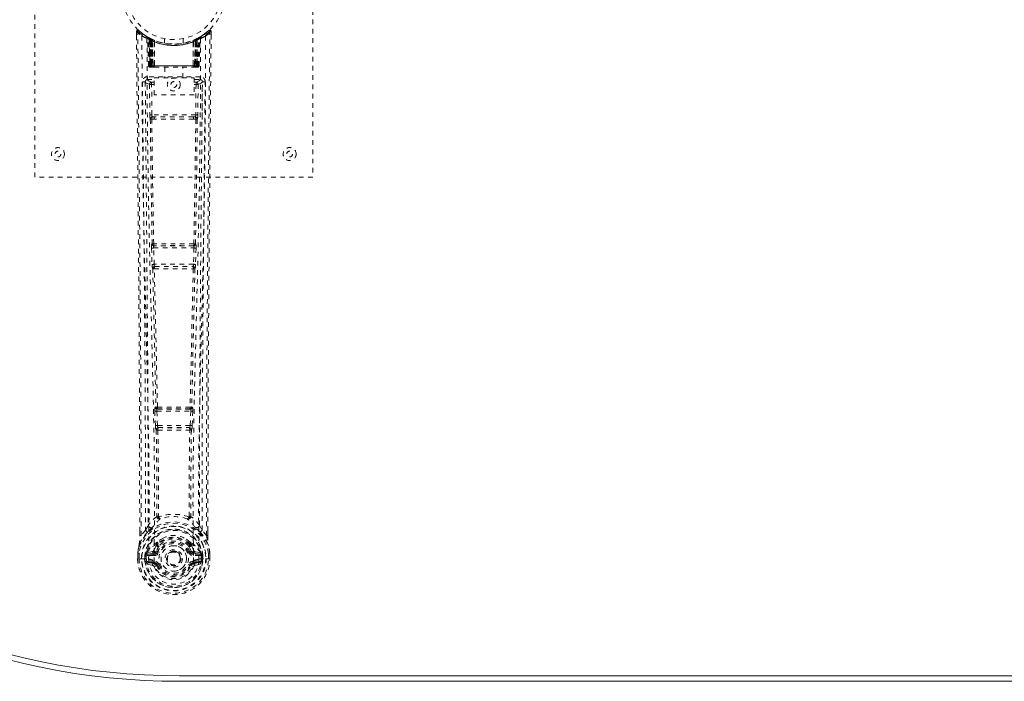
# Model space of a CAD drawing. Header units: inches. Extents: x 8.2 to 79.7, y 27.2 to 56.9.
# Tile 1 of 5: x 19.7 to 40.9, y 27.2 to 41.4. Entities that reach past the tile are written whole.
import ezdxf

# ---------------------------------------------------------------- set-up
doc = ezdxf.new("R2010")
doc.units = ezdxf.units.IN
doc.header["$MEASUREMENT"] = 0
doc.linetypes.add('SLD-Dashed', pattern=[0.075, 0.05, -0.025])
doc.linetypes.add('SLD-Solid', pattern=[0])

msp = doc.modelspace()

# ---------------------------------------------------------------- linework, layer by layer
at = {"color": 7, "linetype": 'SLD-Dashed', "lineweight": 0}
for p, q in [((19.994, 38.045), (19.994, 46.045)), ((25.994, 46.045), (25.994, 38.045)), ((22.188, 41.187), (22.188, 41.103)), ((22.426, 41.072), (22.412, 41.08)), ((22.441, 41.047), (22.427, 41.055)), ((22.448, 40.449), (22.427, 41.055)), ((22.461, 40.449), (22.441, 41.047)), ((22.51, 41.027), (22.444, 41.061)), ((22.527, 41.001), (22.459, 41.036)), ((22.48, 40.449), (22.459, 41.036)), ((22.46, 41.04), (22.482, 40.446)), ((22.487, 41.006), (22.499, 41.032)), ((22.492, 41.004), (22.504, 41.03)), ((22.499, 41.032), (22.504, 41.03)), ((22.5, 41), (22.512, 41.026)), ((22.504, 40.998), (22.517, 41.024)), ((22.512, 41.026), (22.51, 41.027)), ((22.517, 41.024), (22.512, 41.026)), ((22.794, 41.034), (22.794, 40.938)), ((23.194, 40.938), (23.194, 41.034)), ((23.458, 41.018), (23.484, 41.03)), ((23.529, 41.036), (23.461, 41.001)), ((23.476, 41.026), (23.472, 41.024)), ((23.472, 41.024), (23.484, 40.998)), ((23.476, 41.026), (23.489, 41)), ((23.478, 41.027), (23.477, 41.026)), ((23.545, 41.061), (23.478, 41.027)), ((23.484, 41.03), (23.489, 41.032)), ((23.484, 41.03), (23.497, 41.004)), ((23.489, 41.032), (23.498, 41.037)), ((23.489, 41.032), (23.502, 41.006)), ((23.507, 40.446), (23.529, 41.04)), ((23.509, 40.449), (23.529, 41.036)), ((23.522, 41.03), (23.517, 41.031)), ((23.527, 40.449), (23.548, 41.047)), ((23.541, 40.449), (23.562, 41.055)), ((23.562, 41.055), (23.548, 41.047)), ((23.576, 41.08), (23.563, 41.072)), ((23.64, 41.121), (23.58, 41.084)), ((23.751, 41.209), (23.65, 41.128)), ((23.801, 41.187), (23.771, 41.187)), ((23.8, 41.102), (23.801, 41.187)), ((22.487, 41.006), (22.487, 40.449)), ((22.492, 41.004), (22.487, 41.006)), ((22.492, 40.449), (22.492, 41.004)), ((22.5, 40.449), (22.5, 41)), ((22.504, 40.998), (22.504, 40.449)), ((22.519, 40.991), (22.531, 41.018)), ((22.519, 40.991), (22.519, 40.449)), ((22.522, 40.99), (22.534, 41.016)), ((22.522, 40.449), (22.522, 40.99)), ((22.527, 41.001), (22.529, 41)), ((22.546, 40.449), (22.527, 41.001)), ((22.529, 41), (22.548, 40.449)), ((22.531, 41.018), (22.534, 41.016)), ((22.574, 40.971), (22.572, 40.972)), ((22.576, 40.448), (22.572, 40.972)), ((22.577, 40.998), (22.574, 40.999)), ((22.574, 40.971), (22.578, 40.449)), ((23.414, 40.999), (23.411, 40.998)), ((23.411, 40.449), (23.415, 40.971)), ((23.417, 40.972), (23.412, 40.448)), ((23.417, 40.972), (23.415, 40.971)), ((23.441, 40.449), (23.46, 41)), ((23.461, 41.001), (23.442, 40.449)), ((23.455, 41.016), (23.466, 40.99)), ((23.458, 41.018), (23.47, 40.991)), ((23.46, 41), (23.461, 41.001)), ((23.466, 40.99), (23.466, 40.449)), ((23.47, 40.449), (23.47, 40.991)), ((23.484, 40.449), (23.484, 40.998)), ((23.489, 41), (23.488, 40.449)), ((23.502, 41.006), (23.497, 41.004)), ((23.497, 41.004), (23.497, 40.449)), ((23.502, 40.449), (23.502, 41.006)), ((22.448, 40.449), (22.461, 40.449)), ((22.475, 40.421), (22.479, 40.42)), ((22.48, 40.449), (22.546, 40.449)), ((22.48, 40.42), (22.48, 40.42)), ((22.487, 40.42), (22.492, 40.42)), ((22.491, 40.42), (22.501, 40.42)), ((23.497, 40.449), (22.492, 40.449)), ((22.501, 40.42), (22.505, 40.42)), ((22.504, 40.449), (23.484, 40.449)), ((22.51, 40.42), (22.576, 40.42)), ((22.519, 40.449), (22.522, 40.449)), ((23.466, 40.449), (22.522, 40.449)), ((22.548, 40.449), (22.546, 40.449)), ((22.576, 40.448), (22.578, 40.449)), ((22.578, 40.449), (23.411, 40.449)), ((22.578, 40.42), (23.41, 40.42)), ((22.799, 40.42), (22.799, 40.188)), ((23.189, 40.188), (23.189, 40.42)), ((23.411, 40.449), (23.412, 40.448)), ((23.413, 40.42), (23.479, 40.42)), ((23.442, 40.449), (23.441, 40.449)), ((23.442, 40.449), (23.509, 40.449)), ((23.466, 40.449), (23.47, 40.449)), ((23.484, 40.42), (23.488, 40.42)), ((23.488, 40.42), (23.497, 40.42)), ((23.496, 40.42), (23.501, 40.42)), ((23.501, 40.42), (23.501, 40.423)), ((23.509, 40.42), (23.509, 40.42)), ((23.51, 40.42), (23.514, 40.421)), ((23.527, 40.449), (23.541, 40.449)), ((22.423, 40.211), (22.423, 40.151)), ((23.566, 40.211), (22.423, 40.211)), ((22.57, 39.822), (22.57, 40.188)), ((22.57, 40.188), (23.431, 40.188)), ((23.431, 40.188), (23.431, 39.822)), ((23.566, 40.151), (23.566, 40.211)), ((22.381, 40.123), (22.378, 40.106)), ((22.378, 40.113), (22.378, 40.103)), ((22.378, 40.103), (22.378, 40.102)), ((22.378, 40.102), (22.385, 39.288)), ((22.423, 40.151), (22.57, 40.151)), ((22.47, 40.049), (22.477, 39.388)), ((22.47, 40.049), (22.515, 40.049)), ((22.515, 40.094), (22.515, 40.049)), ((22.57, 40.094), (22.515, 40.094)), ((22.57, 40.049), (22.515, 40.049)), ((22.522, 39.389), (22.515, 40.049)), ((23.431, 40.151), (23.566, 40.151)), ((23.431, 40.094), (23.474, 40.094)), ((23.431, 40.049), (23.474, 40.049)), ((23.474, 40.049), (23.467, 39.389)), ((23.474, 40.094), (23.474, 40.049)), ((23.519, 40.049), (23.512, 39.388)), ((23.603, 39.288), (23.611, 40.102)), ((23.611, 40.106), (23.608, 40.123)), ((23.611, 40.103), (23.61, 40.113)), ((23.611, 40.102), (23.611, 40.103)), ((23.431, 39.822), (22.57, 39.822)), ((23.467, 39.389), (22.522, 39.389)), ((22.578, 39.345), (22.531, 39.345)), ((23.41, 39.345), (22.578, 39.345)), ((23.458, 39.345), (23.41, 39.345)), ((22.52, 39.299), (22.568, 39.298)), ((23.42, 39.298), (23.469, 39.299)), ((25.994, 38.045), (19.994, 38.045)), ((22.527, 36.61), (22.522, 36.607)), ((22.566, 36.564), (22.572, 36.566)), ((23.422, 36.564), (22.566, 36.564)), ((23.417, 36.566), (23.422, 36.564)), ((23.467, 36.607), (23.461, 36.61)), ((22.514, 36.517), (22.525, 36.165)), ((22.559, 36.519), (23.43, 36.519)), ((22.57, 36.166), (22.559, 36.519)), ((23.43, 36.519), (23.419, 36.166)), ((23.474, 36.517), (23.464, 36.165)), ((23.419, 36.166), (22.57, 36.166)), ((22.539, 36.075), (22.539, 36.074)), ((22.584, 36.121), (22.583, 36.121)), ((22.583, 36.121), (23.406, 36.121)), ((23.406, 36.121), (23.405, 36.121)), ((23.45, 36.074), (23.45, 36.075)), ((22.584, 32.995), (22.596, 32.686)), ((22.607, 33.089), (22.594, 33.085)), ((22.628, 32.997), (23.361, 32.997)), ((22.64, 32.688), (22.628, 32.997)), ((22.638, 33.042), (22.651, 33.046)), ((23.35, 33.042), (22.638, 33.042)), ((23.338, 33.046), (23.35, 33.042)), ((23.361, 32.997), (23.348, 32.688)), ((23.382, 33.089), (23.395, 33.085)), ((23.405, 32.995), (23.393, 32.686)), ((22.596, 32.686), (22.598, 32.653)), ((22.614, 32.596), (22.615, 32.596)), ((23.348, 32.688), (22.64, 32.688)), ((22.66, 32.643), (22.659, 32.643)), ((22.659, 32.643), (23.33, 32.643)), ((23.33, 32.643), (23.329, 32.643)), ((23.373, 32.596), (23.374, 32.596)), ((23.393, 32.686), (23.39, 32.653)), ((22.258, 30.314), (22.258, 30.403)), ((22.259, 30.403), (22.259, 30.314)), ((22.384, 30.43), (22.287, 30.315)), ((22.384, 30.43), (22.443, 30.542)), ((23.546, 30.542), (23.605, 30.43)), ((23.701, 30.315), (23.605, 30.43)), ((23.73, 30.314), (23.73, 30.416)), ((23.731, 30.314), (23.731, 30.415)), ((22.613, 29.967), (22.621, 29.978)), ((22.621, 29.978), (22.648, 29.967)), ((22.623, 30.127), (22.623, 30.105)), ((22.63, 30.155), (22.642, 30.172)), ((22.646, 30.122), (22.646, 30.1)), ((23.341, 29.967), (23.368, 29.978)), ((23.343, 30.1), (23.342, 30.122)), ((23.347, 30.172), (23.359, 30.155)), ((23.366, 30.127), (23.366, 30.105)), ((23.368, 29.978), (23.375, 29.967)), ((22.215, 29.935), (22.215, 29.931)), ((22.215, 29.814), (22.215, 29.931)), ((22.215, 29.814), (22.219, 29.814)), ((22.216, 29.931), (22.216, 29.813)), ((22.219, 29.814), (22.272, 29.815)), ((22.245, 29.931), (22.244, 29.815)), ((22.272, 29.815), (22.295, 29.815)), ((22.295, 29.815), (22.301, 29.815)), ((22.301, 29.815), (22.451, 29.815)), ((22.396, 29.886), (22.366, 29.888)), ((22.366, 29.888), (22.366, 29.888)), ((22.366, 29.815), (22.366, 29.888)), ((22.366, 29.815), (22.366, 29.815)), ((22.396, 29.886), (22.395, 29.816)), ((22.401, 29.816), (22.395, 29.816)), ((22.396, 29.887), (22.401, 29.906)), ((22.401, 29.906), (22.401, 29.893)), ((22.401, 29.893), (22.401, 29.816)), ((22.411, 29.934), (22.408, 29.931)), ((22.411, 29.935), (22.421, 29.945)), ((22.536, 29.967), (22.421, 29.945)), ((22.421, 29.945), (22.421, 29.946)), ((22.421, 29.945), (22.421, 29.945)), ((22.436, 29.912), (22.566, 29.937)), ((22.436, 29.912), (22.436, 29.882)), ((22.566, 29.912), (22.436, 29.912)), ((22.566, 29.882), (22.436, 29.882)), ((22.449, 29.76), (22.449, 29.73)), ((22.449, 29.76), (22.566, 29.76)), ((22.451, 29.815), (22.451, 29.815)), ((22.566, 29.937), (22.566, 29.912)), ((22.566, 29.882), (22.566, 29.912)), ((22.566, 29.76), (22.566, 29.73)), ((22.838, 29.821), (22.839, 29.837)), ((22.838, 29.813), (22.838, 29.821)), ((23.423, 29.937), (23.553, 29.912)), ((23.423, 29.937), (23.423, 29.912)), ((23.553, 29.912), (23.423, 29.912)), ((23.423, 29.882), (23.423, 29.912)), ((23.553, 29.882), (23.423, 29.882)), ((23.423, 29.76), (23.423, 29.73)), ((23.423, 29.76), (23.54, 29.76)), ((23.568, 29.945), (23.452, 29.967)), ((23.538, 29.815), (23.688, 29.815)), ((23.54, 29.73), (23.54, 29.76)), ((23.553, 29.882), (23.553, 29.912)), ((23.568, 29.945), (23.578, 29.935)), ((23.581, 29.931), (23.578, 29.935)), ((23.587, 29.906), (23.588, 29.893)), ((23.593, 29.887), (23.587, 29.906)), ((23.588, 29.893), (23.588, 29.816)), ((23.588, 29.816), (23.593, 29.816)), ((23.623, 29.888), (23.593, 29.886)), ((23.593, 29.816), (23.593, 29.886)), ((23.623, 29.888), (23.623, 29.816)), ((23.623, 29.888), (23.623, 29.888)), ((23.688, 29.815), (23.694, 29.815)), ((23.694, 29.815), (23.717, 29.815)), ((23.717, 29.815), (23.77, 29.814)), ((23.744, 29.815), (23.744, 29.931)), ((23.77, 29.814), (23.774, 29.814)), ((23.773, 29.813), (23.772, 29.931)), ((23.774, 29.931), (23.773, 29.935)), ((23.774, 29.814), (23.774, 29.931)), ((22.419, 29.694), (22.538, 29.671)), ((22.566, 29.71), (22.449, 29.73)), ((22.449, 29.73), (22.566, 29.73)), ((22.566, 29.71), (22.566, 29.73)), ((22.625, 29.666), (22.621, 29.675)), ((22.648, 29.676), (22.625, 29.666)), ((23.363, 29.666), (23.341, 29.676)), ((23.367, 29.675), (23.363, 29.666)), ((23.418, 29.644), (23.363, 29.666)), ((23.54, 29.73), (23.423, 29.71)), ((23.423, 29.71), (23.423, 29.73)), ((23.423, 29.73), (23.54, 29.73)), ((23.451, 29.671), (23.57, 29.694))]:
    msp.add_line(p, q, dxfattribs=at)
at = {"color": 7, "linetype": 'SLD-Solid', "lineweight": 15}
for p, q in [((64.869, 27.288), (23.119, 27.288)), ((23.119, 27.288), (64.869, 27.288)), ((64.869, 27.17), (23.119, 27.17))]:
    msp.add_line(p, q, dxfattribs=at)
at = {"color": 7, "linetype": 'SLD-Dashed', "lineweight": 0, "flags": 128}
for points in [[(22.236, 41.207), (22.229, 41.211), (22.221, 41.213), (22.213, 41.214), (22.205, 41.212), (22.198, 41.209), (22.193, 41.204), (22.189, 41.197), (22.188, 41.189)], [(22.258, 30.403), (22.255, 33.031), (22.238, 35.749), (22.213, 38.468), (22.188, 41.187)], [(22.188, 41.187), (22.188, 41.186), (22.19, 41.187), (22.196, 41.187), (22.206, 41.187), (22.212, 41.187), (22.218, 41.187)], [(22.218, 41.187), (22.225, 41.196), (22.232, 41.203), (22.236, 41.208), (22.238, 41.209)], [(22.287, 30.315), (22.288, 31.053), (22.288, 31.834), (22.286, 32.657), (22.282, 33.522), (22.278, 34.319), (22.272, 35.148), (22.271, 35.339), (22.27, 35.531), (22.268, 35.725), (22.267, 35.859), (22.266, 35.988), (22.265, 36.124), (22.263, 36.265), (22.259, 36.719), (22.255, 37.223), (22.25, 37.779), (22.246, 38.13), (22.243, 38.502), (22.239, 38.905), (22.235, 39.281), (22.231, 39.771), (22.227, 40.207), (22.223, 40.588), (22.22, 40.915), (22.218, 41.187)], [(22.306, 41.093), (22.312, 39.503), (22.33, 37.913), (22.361, 36.327), (22.399, 34.744), (22.428, 33.504), (22.452, 32.269), (22.462, 31.038), (22.451, 29.815)], [(22.415, 41.038), (22.422, 39.451), (22.442, 37.867), (22.475, 36.284), (22.516, 34.705), (22.547, 33.468), (22.571, 32.235), (22.581, 31.007), (22.569, 29.785)], [(22.421, 41.072), (22.427, 41.061), (22.431, 41.048)], [(22.427, 41.061), (22.428, 41.055), (22.428, 41.054)], [(22.458, 41.044), (22.459, 41.038), (22.459, 41.036)], [(22.46, 41.052), (22.467, 41.049), (22.499, 41.032)], [(23.573, 41.038), (23.567, 39.451), (23.547, 37.867), (23.514, 36.284), (23.473, 34.705), (23.442, 33.468), (23.417, 32.235), (23.408, 31.007), (23.42, 29.785)], [(23.682, 41.093), (23.677, 39.503), (23.658, 37.913), (23.628, 36.327), (23.59, 34.744), (23.56, 33.504), (23.537, 32.269), (23.527, 31.038), (23.538, 29.815)], [(23.701, 30.315), (23.7, 31.129), (23.701, 31.978), (23.703, 32.861), (23.707, 33.664), (23.71, 34.181), (23.713, 34.723), (23.717, 35.29), (23.722, 35.853), (23.726, 36.341), (23.732, 36.988), (23.738, 37.676), (23.745, 38.405), (23.751, 39.082), (23.771, 41.187)], [(23.731, 30.415), (23.734, 33.032), (23.751, 35.748), (23.775, 38.47), (23.801, 41.187)], [(23.798, 41.187), (23.796, 41.194), (23.793, 41.202), (23.788, 41.209), (23.781, 41.214), (23.774, 41.216), (23.767, 41.217), (23.76, 41.215), (23.753, 41.211)], [(22.487, 40.449), (22.472, 40.449), (22.459, 40.449), (22.451, 40.449), (22.448, 40.449)], [(22.461, 40.449), (22.465, 40.449), (22.473, 40.449), (22.486, 40.449), (22.5, 40.449)], [(22.48, 40.45), (22.481, 40.443), (22.481, 40.441)], [(22.519, 40.449), (22.511, 40.449), (22.503, 40.449), (22.496, 40.449), (22.49, 40.449), (22.485, 40.449), (22.482, 40.449), (22.48, 40.449), (22.48, 40.449)], [(22.493, 40.42), (22.493, 40.42), (22.495, 40.421), (22.497, 40.421), (22.501, 40.422)], [(22.509, 40.421), (22.51, 40.42), (22.511, 40.42)], [(22.548, 40.449), (22.551, 40.439), (22.558, 40.43)], [(22.576, 40.448), (22.562, 40.434), (22.558, 40.43)], [(23.412, 40.448), (23.427, 40.434), (23.431, 40.43)], [(23.431, 40.43), (23.438, 40.439), (23.441, 40.449)], [(23.509, 40.449), (23.509, 40.449), (23.507, 40.449), (23.503, 40.449), (23.499, 40.449), (23.492, 40.449), (23.485, 40.449), (23.478, 40.449), (23.47, 40.449)], [(23.488, 40.449), (23.503, 40.449), (23.515, 40.449), (23.524, 40.449), (23.527, 40.449)], [(23.488, 40.422), (23.492, 40.421), (23.494, 40.421), (23.495, 40.42), (23.495, 40.42)], [(23.541, 40.449), (23.538, 40.449), (23.53, 40.449), (23.517, 40.449), (23.502, 40.449)], [(22.318, 40.105), (22.321, 39.729), (22.325, 39.3), (22.33, 38.831), (22.334, 38.406), (22.336, 38.183), (22.338, 37.961), (22.34, 37.738), (22.343, 37.485), (22.345, 37.23), (22.348, 36.983), (22.352, 36.48), (22.357, 36.012), (22.36, 35.58), (22.364, 35.157), (22.368, 34.667), (22.374, 33.827), (22.378, 32.978), (22.382, 32.101), (22.384, 31.247), (22.384, 30.43)], [(22.378, 40.106), (22.401, 40.077), (22.47, 40.049)], [(22.378, 40.106), (22.408, 36.917), (22.434, 33.729), (22.443, 30.542)], [(22.515, 40.094), (22.446, 40.122), (22.423, 40.151)], [(23.566, 40.151), (23.543, 40.122), (23.474, 40.094)], [(23.519, 40.049), (23.514, 40.049), (23.504, 40.049), (23.49, 40.049), (23.474, 40.049)], [(23.519, 40.049), (23.588, 40.077), (23.609, 40.103)], [(23.546, 30.542), (23.555, 33.729), (23.58, 36.917), (23.611, 40.106)], [(23.605, 30.43), (23.605, 31.171), (23.606, 31.943), (23.609, 32.746), (23.613, 33.511), (23.618, 34.287), (23.624, 35.063), (23.63, 35.819), (23.637, 36.544), (23.643, 37.22), (23.651, 37.976), (23.657, 38.686), (23.664, 39.383), (23.671, 40.105)], [(22.522, 39.389), (22.506, 39.389), (22.492, 39.389), (22.482, 39.388), (22.477, 39.388)], [(23.41, 39.345), (23.206, 39.345), (23, 39.345), (22.788, 39.345), (22.578, 39.345)], [(23.458, 39.345), (23.475, 39.341), (23.485, 39.334)], [(23.512, 39.388), (23.507, 39.388), (23.497, 39.389), (23.482, 39.389), (23.467, 39.389)], [(22.487, 39.3), (22.503, 37.954), (22.527, 36.61)], [(22.561, 36.607), (22.536, 37.952), (22.52, 39.299)], [(23.42, 39.298), (23.209, 39.298), (22.994, 39.298), (22.78, 39.298), (22.568, 39.298)], [(23.469, 39.299), (23.452, 37.952), (23.427, 36.607)], [(23.502, 39.3), (23.486, 37.954), (23.461, 36.61)], [(22.559, 36.519), (22.551, 36.518), (22.543, 36.518), (22.536, 36.518), (22.529, 36.518), (22.524, 36.518), (22.519, 36.517), (22.516, 36.517), (22.514, 36.517)], [(23.474, 36.517), (23.473, 36.517), (23.47, 36.517), (23.465, 36.518), (23.46, 36.518), (23.453, 36.518), (23.446, 36.518), (23.438, 36.518), (23.43, 36.519)], [(22.57, 36.166), (22.562, 36.166), (22.554, 36.166), (22.547, 36.165), (22.54, 36.165), (22.534, 36.165), (22.53, 36.165), (22.527, 36.165), (22.525, 36.165)], [(22.525, 36.165), (22.527, 36.131), (22.527, 36.129)], [(23.464, 36.165), (23.462, 36.165), (23.459, 36.165), (23.454, 36.165), (23.449, 36.165), (23.442, 36.165), (23.435, 36.166), (23.427, 36.166), (23.419, 36.166)], [(23.464, 36.165), (23.462, 36.131), (23.461, 36.129)], [(22.539, 36.074), (22.574, 34.579), (22.607, 33.089)], [(22.642, 33.084), (22.609, 34.576), (22.573, 36.072)], [(23.415, 36.072), (23.38, 34.576), (23.346, 33.084)], [(23.45, 36.074), (23.415, 34.579), (23.382, 33.089)], [(23.445, 36.094), (23.447, 36.092), (23.45, 36.074)], [(22.628, 32.997), (22.62, 32.996), (22.613, 32.996), (22.605, 32.996), (22.599, 32.996), (22.593, 32.995), (22.589, 32.995), (22.586, 32.995), (22.584, 32.995)], [(22.628, 32.997), (22.628, 33.005), (22.628, 33.013), (22.63, 33.028), (22.633, 33.038), (22.638, 33.042)], [(23.35, 33.042), (23.355, 33.038), (23.359, 33.028), (23.361, 33.013), (23.361, 33.005), (23.361, 32.997)], [(23.405, 32.995), (23.403, 32.995), (23.4, 32.995), (23.395, 32.995), (23.39, 32.996), (23.383, 32.996), (23.376, 32.996), (23.368, 32.996), (23.361, 32.997)], [(22.64, 32.688), (22.632, 32.688), (22.625, 32.687), (22.618, 32.687), (22.611, 32.687), (22.606, 32.687), (22.601, 32.686), (22.598, 32.686), (22.596, 32.686)], [(22.615, 32.596), (22.626, 31.664), (22.627, 30.735)], [(22.651, 32.591), (22.662, 31.658), (22.662, 30.729)], [(23.326, 30.729), (23.327, 31.658), (23.338, 32.591)], [(23.348, 32.688), (23.348, 32.679), (23.346, 32.671), (23.342, 32.657), (23.336, 32.647), (23.333, 32.644), (23.331, 32.643), (23.33, 32.643)], [(23.393, 32.686), (23.388, 32.686), (23.378, 32.687), (23.363, 32.687), (23.348, 32.688)], [(23.373, 32.596), (23.363, 31.664), (23.362, 30.735)], [(22.625, 30.727), (22.527, 30.641), (22.443, 30.542)], [(22.625, 30.727), (22.627, 30.716), (22.631, 30.708), (22.637, 30.701), (22.645, 30.698), (22.653, 30.698), (22.661, 30.702), (22.668, 30.709), (22.673, 30.718)], [(22.662, 30.729), (22.663, 30.727), (22.663, 30.725), (22.666, 30.722), (22.673, 30.718)], [(23.316, 30.718), (23.323, 30.722), (23.325, 30.725), (23.326, 30.727), (23.326, 30.729)], [(23.316, 30.718), (23.321, 30.709), (23.328, 30.702), (23.336, 30.698), (23.344, 30.698), (23.351, 30.701), (23.358, 30.708), (23.362, 30.716), (23.364, 30.727)], [(23.546, 30.542), (23.462, 30.641), (23.364, 30.727)], [(22.536, 30.493), (22.53, 30.487), (22.521, 30.478)], [(23.468, 30.478), (23.458, 30.487), (23.453, 30.493)], [(22.426, 30.39), (22.325, 30.267), (22.246, 30.112)], [(22.287, 30.315), (22.281, 30.315), (22.275, 30.315), (22.27, 30.315), (22.264, 30.315), (22.261, 30.314), (22.258, 30.314), (22.257, 30.314), (22.258, 30.314)], [(22.767, 30.258), (22.717, 30.232), (22.642, 30.172)], [(23.347, 30.172), (23.272, 30.232), (23.222, 30.258)], [(23.563, 30.39), (23.664, 30.267), (23.743, 30.112)], [(23.731, 30.314), (23.731, 30.314), (23.73, 30.314), (23.728, 30.314), (23.724, 30.315), (23.719, 30.315), (23.713, 30.315), (23.707, 30.315), (23.701, 30.315)], [(22.246, 30.112), (22.229, 30.034), (22.215, 29.935)], [(22.215, 29.931), (22.228, 30.026), (22.244, 30.101)], [(22.246, 30.112), (22.244, 30.107), (22.244, 30.101)], [(22.564, 29.989), (22.55, 29.972), (22.536, 29.967)], [(22.623, 30.105), (22.592, 30.054), (22.564, 29.989)], [(23.368, 29.978), (23.342, 30.039), (23.314, 30.086)], [(23.366, 30.105), (23.397, 30.054), (23.425, 29.989)], [(23.425, 29.989), (23.439, 29.972), (23.452, 29.967)], [(23.745, 30.101), (23.745, 30.107), (23.743, 30.112)], [(23.773, 29.935), (23.762, 30.023), (23.743, 30.112)], [(23.774, 29.931), (23.761, 30.026), (23.745, 30.101)], [(22.244, 29.815), (22.238, 29.815), (22.232, 29.815), (22.226, 29.815), (22.222, 29.815), (22.218, 29.815), (22.216, 29.814), (22.214, 29.814), (22.215, 29.814)], [(22.215, 29.935), (22.216, 29.935), (22.218, 29.935), (22.221, 29.934), (22.225, 29.934), (22.229, 29.933), (22.234, 29.933), (22.239, 29.932), (22.245, 29.931)], [(22.215, 29.931), (22.215, 29.931), (22.216, 29.931), (22.218, 29.931), (22.222, 29.931), (22.227, 29.931), (22.232, 29.931), (22.238, 29.931), (22.245, 29.931)], [(22.395, 29.816), (22.392, 29.816), (22.385, 29.816), (22.376, 29.815), (22.366, 29.815)], [(22.396, 29.886), (22.396, 29.887), (22.396, 29.887)], [(22.436, 29.882), (22.418, 29.885), (22.401, 29.893)], [(22.406, 29.743), (22.426, 29.756), (22.449, 29.76)], [(23.42, 29.785), (23.415, 29.707), (23.392, 29.631), (23.353, 29.561), (23.299, 29.501), (23.233, 29.451), (23.159, 29.415), (23.078, 29.392), (22.994, 29.385), (22.911, 29.392), (22.83, 29.415), (22.756, 29.451), (22.69, 29.501), (22.636, 29.561), (22.597, 29.631), (22.574, 29.707), (22.569, 29.785)], [(22.675, 29.955), (22.67, 29.958), (22.665, 29.96), (22.66, 29.962), (22.656, 29.963), (22.653, 29.965), (22.65, 29.966), (22.648, 29.967), (22.648, 29.967)], [(23.313, 29.955), (23.319, 29.958), (23.324, 29.96), (23.328, 29.962), (23.333, 29.963), (23.336, 29.965), (23.339, 29.966), (23.34, 29.967), (23.341, 29.967)], [(23.54, 29.76), (23.563, 29.756), (23.583, 29.743)], [(23.588, 29.893), (23.571, 29.885), (23.553, 29.882)], [(23.593, 29.887), (23.593, 29.887), (23.593, 29.886)], [(23.773, 29.935), (23.772, 29.935), (23.771, 29.935), (23.768, 29.934), (23.764, 29.934), (23.76, 29.933), (23.755, 29.933), (23.749, 29.932), (23.744, 29.931)], [(23.744, 29.931), (23.75, 29.931), (23.756, 29.931), (23.762, 29.931), (23.767, 29.931), (23.77, 29.931), (23.773, 29.931), (23.774, 29.931), (23.774, 29.931)], [(23.774, 29.814), (23.774, 29.814), (23.773, 29.814), (23.771, 29.815), (23.767, 29.815), (23.762, 29.815), (23.757, 29.815), (23.751, 29.815), (23.744, 29.815)], [(22.675, 29.687), (22.67, 29.685), (22.665, 29.683), (22.66, 29.681), (22.656, 29.679), (22.653, 29.678), (22.65, 29.677), (22.648, 29.676), (22.648, 29.676)], [(23.313, 29.687), (23.319, 29.685), (23.324, 29.683), (23.328, 29.681), (23.333, 29.679), (23.336, 29.678), (23.339, 29.677), (23.34, 29.676), (23.341, 29.676)]]:
    msp.add_lwpolyline(points, dxfattribs=at)
at = {"color": 7, "linetype": 'SLD-Dashed', "lineweight": 0}
for centre, radius in [((22.994, 42.045), 1.125), ((22.994, 42.045), 1.03), ((22.994, 40.045), 0.14), ((22.994, 40.045), 0.0625), ((20.494, 38.545), 0.14), ((25.494, 38.545), 0.141), ((20.494, 38.545), 0.0625), ((25.494, 38.545), 0.0625), ((22.994, 29.821), 0.7), ((22.994, 29.821), 0.69), ((22.994, 29.821), 0.623), ((22.994, 29.821), 0.32), ((22.994, 29.821), 0.275), ((22.994, 29.821), 0.188), ((22.994, 29.821), 0.157), ((22.994, 29.821), 0.142), ((22.994, 29.821), 0.14), ((22.994, 29.821), 0.138)]:
    msp.add_circle(centre, radius, dxfattribs=at)
at = {"color": 7, "linetype": 'SLD-Solid', "lineweight": 15}
for radius in [14.875, 14.757, 14.757]:
    msp.add_arc((23.119, 42.045), radius, 90, 270, dxfattribs=at)
at = {"color": 7, "linetype": 'SLD-Dashed', "lineweight": 0}
for centre, radius, start, end in [((22.218, 41.187), 0.03, 47.8475, 180.5314), ((22.988, 42.08), 1.199, 228.1029, 235.338), ((22.994, 42.046), 1.158, 227.8713, 312.1369), ((22.99, 42.04), 1.12, 227.8964, 235.3623), ((22.336, 41.093), 0.03, 55.9275, 179.7367), ((22.98, 42.28), 1.364, 240.4162, 245.5497), ((22.994, 42.045), 1.128, 235.3426, 240.4729), ((22.397, 41.054), 0.03, 1.9787, 58.9244), ((22.989, 42.037), 1.117, 238.9253, 239.813), ((22.377, 41.018), 0.0707, 31.4551, 58.8967), ((22.456, 41.025), 0.0429, 114.1643, 162.9962), ((22.994, 42.077), 1.19, 240.8801, 299.1199), ((22.411, 41.046), 0.0299, 1.905, 59.7049), ((22.915, 41.907), 0.969, 239.6347, 242.5093), ((23.005, 42.067), 1.154, 239.9239, 243.9568), ((22.987, 41.683), 0.842, 228.2745, 233.512), ((22.994, 42.045), 1.128, 240.4734, 299.5266), ((22.969, 41.656), 0.806, 229.0763, 234.4678), ((22.429, 41.035), 0.03, 16.8818, 61.2359), ((22.429, 41.035), 0.0299, 1.7967, 60.7513), ((22.996, 42.049), 1.131, 240.7898, 245.6999), ((22.981, 41.667), 0.819, 230.3879, 235.5968), ((22.498, 41), 0.0297, 1.4744, 64.4776), ((22.499, 41), 0.0297, 1.4801, 64.5529), ((23.103, 41.812), 0.87, 293.5601, 295.4814), ((23.513, 40.924), 0.109, 91.246, 120.4823), ((23.49, 41), 0.0297, 115.4486, 178.522), ((23.491, 41), 0.0297, 115.5261, 178.5254), ((23.007, 41.667), 0.819, 304.404, 309.6124), ((23.02, 41.656), 0.806, 305.5312, 310.9236), ((23.545, 40.905), 0.137, 89.4087, 113.5136), ((23.002, 41.682), 0.84, 306.4833, 311.7313), ((23.559, 41.035), 0.0299, 119.2493, 178.1988), ((23.136, 41.802), 0.846, 298.8003, 300.3398), ((23.578, 41.046), 0.0299, 120.298, 178.0961), ((22.995, 42.045), 1.127, 299.5255, 304.6591), ((23.532, 41.025), 0.0429, 17.0161, 65.8206), ((23.592, 41.054), 0.03, 121.0809, 178.0159), ((23.009, 42.279), 1.364, 294.4491, 299.585), ((22.999, 42.039), 1.12, 304.6367, 312.1031), ((23.652, 41.093), 0.03, 0.2581, 124.079), ((22.997, 42.085), 1.205, 304.677, 311.8752), ((23.771, 41.187), 0.03, 359.4686, 132.1526), ((23.715, 41.156), 0.0642, 28.7138, 55.691), ((22.994, 42.044), 1.155, 244.2141, 295.7859), ((22.994, 42.044), 1.155, 244.9105, 295.0895), ((22.994, 42.044), 1.155, 245.8865, 294.1135), ((22.951, 41.599), 0.733, 234.7546, 238.7658), ((22.545, 40.989), 0.0311, 328.3239, 19.6375), ((22.544, 40.989), 0.0345, 328.9617, 15.1619), ((22.994, 42.009), 1.12, 247.9256, 292.0744), ((23.445, 40.989), 0.0345, 164.8353, 211.0411), ((23.444, 40.989), 0.031, 160.2216, 211.6885), ((23.038, 41.598), 0.732, 301.2366, 305.2469), ((22.478, 40.45), 0.03, 181.9934, 269.9957), ((22.479, 40.451), 0.0305, 182.3657, 249.368), ((22.491, 40.45), 0.03, 181.9777, 246.5647), ((22.492, 40.452), 0.0315, 237.9473, 270.6842), ((22.51, 40.45), 0.03, 181.9319, 269.936), ((22.507, 40.31), 0.114, 100.0797, 103.9903), ((23.305, 40.446), 0.818, 179.7658, 181.6405), ((22.902, 40.442), 0.41, 179.0066, 183.055), ((22.922, 40.442), 0.422, 179.0352, 182.9707), ((22.927, 40.442), 0.423, 179.0445, 182.9707), ((22.961, 40.442), 0.442, 179.0835, 182.8389), ((22.964, 40.442), 0.442, 179.0788, 182.8343), ((22.576, 40.45), 0.0299, 181.8045, 269.8067), ((22.579, 40.447), 0.0265, 218.372, 269.3812), ((23.41, 40.447), 0.0266, 270.8007, 321.4477), ((23.412, 40.45), 0.0299, 270.1878, 358.2032), ((23.022, 40.442), 0.444, 357.1775, 0.914), ((23.474, 40.455), 0.0353, 261.8101, 350.6807), ((23.028, 40.442), 0.442, 357.1634, 0.9189), ((23.479, 40.45), 0.03, 270.064, 358.0681), ((23.061, 40.442), 0.424, 357.0412, 0.9576), ((22.638, 40.446), 0.85, 358.4198, 0.2241), ((23.088, 40.442), 0.409, 356.9314, 0.9931), ((23.497, 40.452), 0.0315, 269.3083, 302.3713), ((23.48, 40.305), 0.119, 75.9036, 79.557), ((23.497, 40.45), 0.03, 293.5052, 358.0125), ((23.511, 40.45), 0.03, 270.0043, 358.0066), ((23.51, 40.451), 0.0305, 290.7173, 357.6403), ((22.422, 40.107), 0.105, 89.913, 180.6402), ((23.566, 40.107), 0.105, 359.3641, 90.0832), ((22.36, 37.234), 2.871, 89.6424, 90.8397), ((22.423, 40.106), 0.045, 90.0243, 157.985), ((22.515, 40.049), 0.0451, 90.4282, 180.3557), ((23.474, 40.049), 0.0451, 359.6167, 89.5751), ((23.566, 40.106), 0.045, 22.012, 89.9787), ((23.629, 37.24), 2.866, 89.1597, 90.3593), ((22.766, 39.375), 0.289, 177.3498, 195.0252), ((22.532, 39.299), 0.0456, 91.9223, 179.0049), ((22.594, 39.305), 0.075, 148.0048, 184.8073), ((22.599, 39.382), 0.0773, 174.5348, 208.3819), ((22.633, 39.309), 0.0652, 146.4374, 189.4352), ((23.356, 39.309), 0.0652, 350.5451, 33.5463), ((23.39, 39.382), 0.0773, 331.6234, 5.4648), ((23.394, 39.305), 0.0757, 355.3506, 31.8362), ((23.464, 39.302), 0.0384, 357.082, 55.3613), ((23.223, 39.375), 0.289, 344.979, 2.6491), ((22.513, 39.557), 0.258, 264.2217, 271.5574), ((23.476, 39.557), 0.258, 268.4488, 275.7716), ((22.734, 36.545), 0.222, 163.6402, 187.1211), ((22.567, 36.609), 0.0451, 181.9426, 269.4419), ((22.573, 36.611), 0.0451, 181.9695, 269.4232), ((22.554, 36.743), 0.136, 258.8635, 273.2828), ((22.618, 36.532), 0.0601, 148.6063, 193.0908), ((22.994, 0.476), 36.134, 89.3135, 90.6865), ((22.618, 36.6), 0.057, 172.6155, 216.4823), ((22.994, 3.537), 33.032, 89.2676, 90.7324), ((23.416, 36.611), 0.0451, 270.5769, 358.0303), ((23.371, 36.6), 0.0567, 323.3831, 7.522), ((23.422, 36.609), 0.0451, 270.5581, 358.0574), ((23.371, 36.532), 0.0601, 346.9015, 31.4014), ((23.435, 36.743), 0.136, 266.7386, 281.1122), ((23.254, 36.545), 0.222, 352.8812, 16.359), ((22.632, 36.16), 0.0626, 174.4872, 218.4496), ((23.357, 36.16), 0.0626, 321.5476, 5.5156), ((22.645, 36.125), 0.118, 177.9942, 205.3586), ((22.584, 36.076), 0.0451, 90.6383, 181.628), ((22.584, 36.076), 0.0451, 90.6338, 181.6266), ((22.565, 36.195), 0.123, 257.6581, 273.6606), ((22.642, 36.083), 0.0697, 146.9349, 189.0891), ((22.994, 69.643), 33.574, 269.2814, 270.7187), ((22.994, 69.469), 33.351, 269.2944, 270.7056), ((23.405, 36.078), 0.0433, 22.774, 90.223), ((23.347, 36.083), 0.0697, 350.9154, 33.0658), ((23.405, 36.076), 0.0451, 358.3748, 89.3677), ((23.423, 36.196), 0.125, 266.4433, 282.2379), ((23.344, 36.125), 0.118, 334.6464, 2.0142), ((22.747, 33.022), 0.165, 157.6289, 189.4108), ((22.639, 33.087), 0.0451, 182.4861, 269.1375), ((22.652, 33.091), 0.0451, 182.6012, 269.1055), ((22.636, 33.176), 0.092, 251.4703, 273.9855), ((22.994, -3.942), 37.028, 89.4553, 90.5445), ((22.703, 33.078), 0.0612, 173.9376, 211.5393), ((22.994, 0.166), 32.881, 89.4018, 90.5982), ((23.337, 33.091), 0.0451, 270.8957, 357.3977), ((23.286, 33.078), 0.0607, 328.3014, 6.225), ((23.353, 33.176), 0.0919, 266.0263, 288.5417), ((23.35, 33.087), 0.0451, 270.8625, 357.5124), ((23.242, 33.022), 0.165, 350.5919, 22.3685), ((22.692, 32.649), 0.0933, 177.533, 214.1346), ((22.659, 32.598), 0.0451, 91.0421, 182.1408), ((22.66, 32.598), 0.0451, 91.0462, 182.1513), ((22.645, 32.679), 0.088, 250.2477, 273.9523), ((22.699, 32.686), 0.0588, 177.84, 226.632), ((22.737, 32.603), 0.0873, 153.1917, 188.1918), ((22.994, 65.32), 32.73, 269.399, 270.6008), ((22.994, 66.011), 33.37, 269.4251, 270.5749), ((23.328, 32.598), 0.0451, 357.8503, 88.9537), ((23.251, 32.603), 0.0873, 351.8095, 26.8096), ((23.329, 32.598), 0.0451, 357.8562, 88.9594), ((23.344, 32.68), 0.0889, 266.181, 289.619), ((23.297, 32.649), 0.0933, 325.8678, 2.4633), ((22.994, 29.821), 0.787, 8.3239, 171.6761), ((23.263, 29.984), 0.888, 129.1318, 144.9696), ((22.612, 30.734), 0.0143, 327.5402, 3.3969), ((22.685, 30.731), 0.0608, 183.6663, 286.5436), ((22.659, 30.808), 0.0795, 246.0608, 272.5041), ((22.994, 29.808), 0.965, 70.5264, 109.4747), ((22.749, 30.736), 0.0786, 193.3278, 233.7365), ((22.994, 29.88), 0.844, 69.7729, 110.2271), ((23.304, 30.731), 0.0608, 253.4589, 356.3304), ((23.24, 30.736), 0.0786, 306.2635, 346.6722), ((22.726, 29.984), 0.887, 35.0292, 50.8693), ((23.33, 30.808), 0.0794, 267.485, 293.9514), ((23.376, 30.735), 0.0143, 176.649, 212.4583), ((22.994, 29.821), 0.758, 8.3239, 171.6761), ((22.994, 29.821), 0.632, 6.0643, 173.9357), ((22.846, 30.878), 0.643, 224.0858, 229.2601), ((22.994, 29.821), 0.602, 6.2697, 173.7303), ((23.968, 28.817), 2.203, 131.0579, 134.432), ((22.504, 30.545), 0.0608, 182.3815, 301.9709), ((23.485, 30.545), 0.0608, 238.03, 357.6186), ((22.02, 28.817), 2.203, 45.5684, 48.9424), ((23.143, 30.878), 0.644, 310.7407, 315.9132), ((21.056, 30.285), 1.202, 351.186, 1.3439), ((18.666, 30.954), 3.678, 346.7622, 349.9881), ((22.994, 29.81), 0.453, 39.7482, 140.251), ((22.994, 29.821), 0.376, 22.774, 157.226), ((22.994, 29.784), 0.494, 46.9722, 133.0278), ((22.994, 29.828), 0.411, 39.0114, 140.9888), ((22.994, 29.84), 0.476, 61.472, 118.5271), ((27.322, 30.954), 3.677, 190.0113, 193.2377), ((24.932, 30.285), 1.202, 178.6565, 188.8143), ((22.858, 29.731), 0.491, 116.1265, 155.5135), ((22.801, 29.725), 0.44, 113.9343, 149.9021), ((22.594, 29.995), 0.031, 190.1667, 328.1956), ((23.06, 29.825), 0.465, 145.8349, 160.7975), ((22.667, 30.131), 0.0444, 147.3996, 184.9872), ((22.645, 30.172), 0.0506, 244.3174, 271.7498), ((22.653, 30.108), 0.0305, 185.6315, 316.065), ((22.645, 30.15), 0.0504, 244.2165, 271.7592), ((22.682, 30.177), 0.0404, 187.2992, 232.7779), ((22.679, 30.121), 0.0326, 132.1724, 178.358), ((22.674, 30.123), 0.0371, 220.1667, 270.7248), ((22.994, 29.821), 0.346, 22.7741, 157.2259), ((22.994, 29.821), 0.275, 89.9999, 270.0001), ((22.994, 29.821), 0.157, 65.1542, 110.0596), ((22.994, 29.821), 0.275, 270, 90), ((23.336, 30.108), 0.0305, 223.9359, 354.3669), ((23.314, 30.123), 0.0371, 269.2798, 319.8273), ((23.307, 30.177), 0.0404, 307.2315, 352.6876), ((23.31, 30.121), 0.0326, 1.6403, 47.8293), ((23.344, 30.172), 0.0506, 268.2558, 295.6759), ((23.344, 30.15), 0.0505, 268.2732, 295.748), ((23.126, 29.726), 0.497, 24.8146, 63.6298), ((23.321, 30.131), 0.0444, 355.016, 32.6904), ((23.188, 29.725), 0.439, 30.0688, 66.0866), ((23.395, 29.995), 0.031, 211.5928, 350.0511), ((22.994, 29.821), 0.78, 180, 359.4852), ((22.994, 29.821), 0.78, 180.5288, 359.4712), ((22.994, 29.821), 0.75, 180.4562, 359.5438), ((22.994, 29.821), 0.629, 180.5444, 359.4556), ((22.994, 29.821), 0.599, 180.5443, 359.4557), ((22.515, 29.891), 0.115, 159.6786, 172.3057), ((22.994, 29.821), 0.593, 180.5524, 187.6091), ((22.436, 29.943), 0.0305, 203.8336, 270.9591), ((22.569, 30.034), 0.249, 241.7048, 269.8618), ((22.994, 29.809), 0.543, 179.366, 0.634), ((22.566, 29.967), 0.0299, 180.9923, 268.9574), ((22.564, 29.994), 0.0565, 271.9563, 331.5671), ((22.566, 30.001), 0.089, 270, 337.226), ((22.566, 30.001), 0.119, 270.0005, 337.2262), ((22.566, 29.641), 0.119, 22.7738, 89.9995), ((23.423, 30.001), 0.119, 202.7736, 270.0003), ((23.423, 29.641), 0.119, 89.9997, 157.2264), ((23.423, 30.001), 0.089, 202.774, 270), ((23.425, 29.994), 0.0567, 208.2303, 267.978), ((23.421, 30.026), 0.242, 269.7375, 298.8234), ((23.423, 29.967), 0.0299, 271.0468, 359.0036), ((23.553, 29.943), 0.0305, 269.0363, 336.1711), ((23.503, 29.898), 0.0843, 5.4017, 22.6192), ((22.994, 29.821), 0.593, 352.3909, 359.4476), ((23.6, 28.921), 0.895, 88.5066, 90.4045), ((23.744, 29.931), 0.03, 0.2178, 5.2738), ((22.61, 29.77), 0.206, 187.6591, 201.6573), ((22.448, 29.7), 0.0299, 88.0439, 192.1102), ((22.566, 29.68), 0.0301, 91.4534, 197.618), ((22.529, 29.626), 0.0455, 22.536, 78.6411), ((22.566, 29.641), 0.089, 22.774, 90), ((22.56, 29.639), 0.0714, 30.309, 85.2519), ((23.142, 28.361), 1.404, 111.5626, 113.9839), ((22.994, 29.821), 0.459, 202.774, 337.226), ((22.994, 29.821), 0.4, 202.774, 337.226), ((22.994, 29.821), 0.376, 202.774, 337.226), ((22.994, 29.821), 0.346, 202.7741, 337.2259), ((23.423, 29.641), 0.089, 90, 157.226), ((23.429, 29.639), 0.0715, 94.7859, 149.7548), ((23.46, 29.626), 0.0455, 101.3569, 157.4681), ((23.422, 29.68), 0.0301, 342.3473, 88.5789), ((23.541, 29.7), 0.0299, 347.891, 91.9549), ((23.378, 29.77), 0.206, 338.3454, 352.3383)]:
    msp.add_arc(centre, radius, start, end, dxfattribs=at)

doc.saveas('drawing.dxf')
